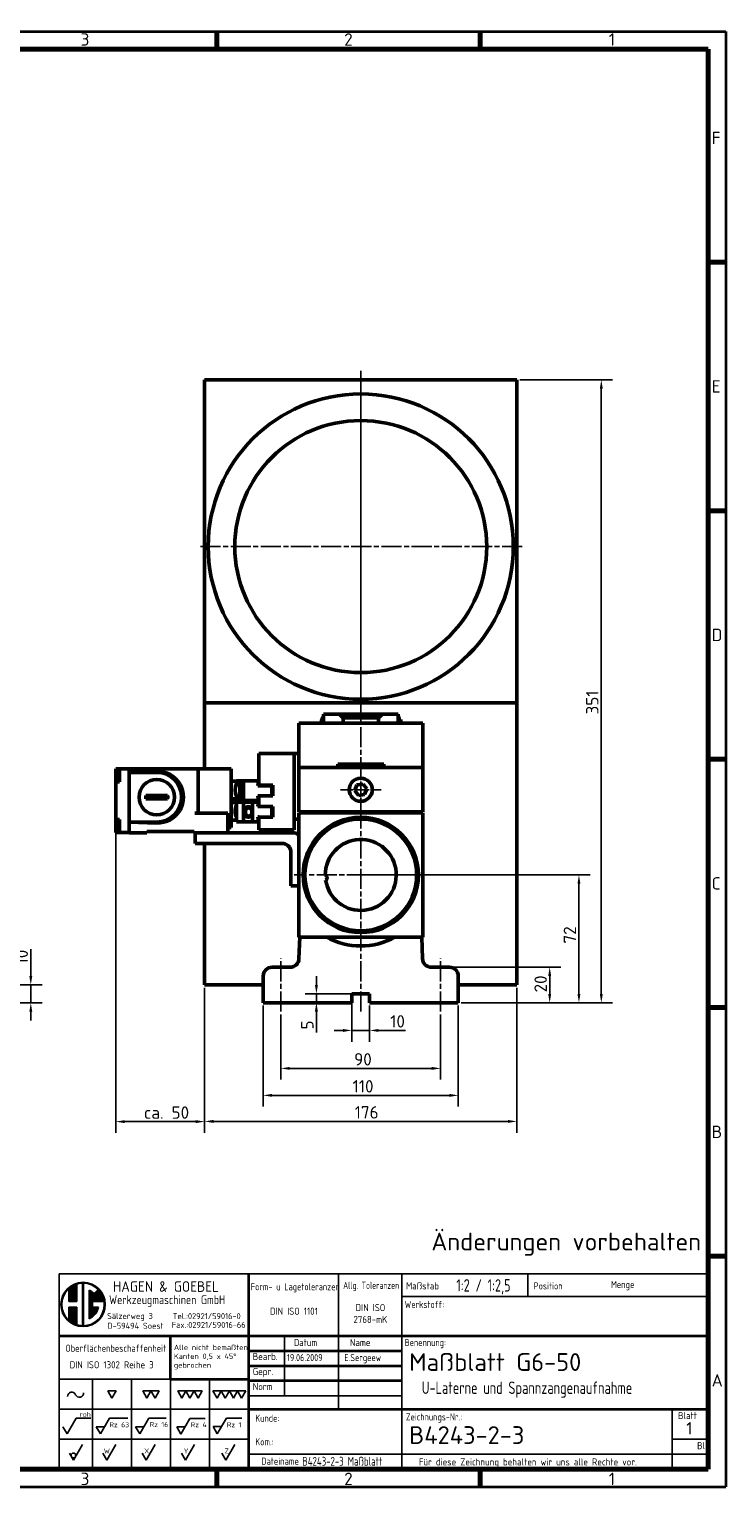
# Model space of a CAD drawing. Header units: millimetres. Extents: x 10 to 1178, y 10 to 831.
# Tile 3 of 3: x 785 to 1178, y 10 to 831. Entities that reach past the tile are written whole.
import ezdxf
from ezdxf.enums import TextEntityAlignment as Align

# ---------------------------------------------------------------- set-up
doc = ezdxf.new("R2010")
doc.units = ezdxf.units.MM
doc.header["$LTSCALE"] = 2
doc.linetypes.add('CHAIN', pattern=[0.3543, 0.2362, -0.0295, 0.0591, -0.0295])
doc.layers.get('0').update_dxf_attribs({"lineweight": 25})
for name, color, linetype, lineweight in [('AM_BOR', 7, 'Continuous', 50), ('Bemaßung (ISO)', 7, 'Continuous', 25), ('Mittellinie (ISO)', 7, 'Continuous', 25), ('Mittelpunktmarkierung (ISO)', 7, 'Continuous', 25), ('Rahmen (ISO)', 7, 'Continuous', 70), ('Sichtbar (ISO)', 7, 'Continuous', 50), ('Symbol (ISO)', 7, 'Continuous', 25), ('Titel (ISO)', 7, 'Continuous', 50)]:
    doc.layers.add(name, color=color, linetype=linetype, lineweight=lineweight)
doc.styles.add('ACDINTS_30', font='isocp.shx')
doc.styles.add('ACDINTS_31', font='isocp.shx')
doc.styles.add('ACDINTS_32', font='isocp.shx')
doc.styles.add('ACDINTS_33', font='isocp.shx')
doc.styles.add('ACDINTS_34', font='isocp.shx')
doc.styles.add('ACDINTS_35', font='isocp.shx')
doc.styles.add('ACDINTS_40', font='isocp.shx')
doc.styles.add('ACDINTS_41', font='isocp.shx')
doc.styles.add('Notiztext (DIN)', font='isocpeur.ttf')
doc.styles.get("Standard").update_dxf_attribs({"font": 'ISOCP.shx'})
doc.styles.add('TextStyle32', font='isocp.shx')
doc.styles.add('TextStyle51', font='isocp.shx', dxfattribs={"width": 0.8})
doc.styles.add('TextStyle52', font='isocp.shx', dxfattribs={"width": 0.8})
doc.styles.add('TextStyle53', font='isocp.shx')
doc.styles.add('TextStyle54', font='isocp.shx')
doc.styles.add('TextStyle55', font='isocp.shx', dxfattribs={"width": 0.8})
doc.styles.add('TextStyle56', font='isocp.shx', dxfattribs={"width": 0.8})
doc.styles.add('TextStyle59', font='isocp.shx', dxfattribs={"width": 0.8})
doc.styles.add('TextStyle60', font='isocp.shx', dxfattribs={"width": 0.8})
doc.styles.add('TextStyle61', font='isocp.shx', dxfattribs={"width": 0.8})
doc.styles.add('TextStyle62', font='isocp.shx')
doc.styles.add('TextStyle63', font='isocp.shx')
doc.styles.add('TextStyle64', font='isocp.shx', dxfattribs={"width": 0.8})
doc.styles.add('TextStyle65', font='isocp.shx', dxfattribs={"width": 0.8})
doc.dimstyles.new('Standard (DIN)', dxfattribs={"dimscale": 2, "dimtxt": 3.5, "dimasz": 2.5, "dimexe": 3.175, "dimexo": 0.8, "dimgap": 0.8, "dimtad": 1, "dimdec": 3, "dimrnd": 1e-08, "dimtxsty": 'Notiztext (DIN)', "dimcen": 0.09, "dimdle": 10, "dimclrd": 256, "dimclre": 256, "dimclrt": 256, "dimazin": 2, "dimtfac": 0.571429, "dimtdec": 3, "dimtmove": 0, "dimatfit": 3, "dimfxl": 1, "dimtolj": 1, "dimlwd": -1, "dimlwe": -1, "dimarcsym": 0})

# ---------------------------------------------------------------- blocks, each defined once
blk = doc.blocks.new('Ränder Hagen+Goebel Rahmen')
at = {"layer": 'Rahmen (ISO)', "linetype": 'Continuous', "lineweight": 35}
for p, q in [((5, 415), (589, 415)), ((589, 415), (589, 5)), ((5, 5), (589, 5))]:
    blk.add_line(p, q, dxfattribs=at)
at = {"layer": 'Rahmen (ISO)'}
for p, q in [((445.5, 410), (445.5, 415)), ((519.75, 410), (519.75, 415)), ((10, 410), (584, 410)), ((584, 410), (584, 10)), ((584, 350), (589, 350)), ((584, 280), (589, 280)), ((584, 210), (589, 210)), ((584, 140), (589, 140)), ((584, 70), (589, 70)), ((10, 10), (584, 10)), ((445.5, 10), (445.5, 5)), ((519.75, 10), (519.75, 5))]:
    blk.add_line(p, q, dxfattribs=at)
at = {"layer": 'Symbol (ISO)', "char_height": 3.5, "style": 'Notiztext (DIN)'}
for s, insert, attachment_point in [('3', (408.375, 411), 8), ('2', (482.625, 411), 8), ('1', (556.875, 411), 8), ('F', (585, 385), 4), ('E', (585, 315), 4), ('D', (585, 245), 4), ('C', (585, 175), 4), ('B', (585, 105), 4), ('A', (585, 35), 4), ('3', (408.375, 9), 2), ('2', (482.625, 9), 2), ('1', (556.875, 9), 2)]:
    blk.add_mtext(s, dxfattribs=dict(at, insert=insert, attachment_point=attachment_point))
blk = doc.blocks.new('Schriftfelder Hagen+Goebel')
at = {"color": 7}
for p, q in [((294.29, 154.82), (111.41, 154.82)), ((111.41, 154.82), (111.41, 99.83)), ((294.29, 99.83), (294.29, 154.82)), ((111.41, 99.83), (294.29, 99.83))]:
    blk.add_line(p, q, dxfattribs=at)
at = {"color": 7, "linetype": 'Continuous', "lineweight": 25}
for p, q in [((116.39, 151.98), (116.39, 147.01)), ((117.99, 152.46), (117.99, 139.96)), ((118.25, 152.46), (118.25, 139.96)), ((114.07, 150.62), (114.07, 147.01)), ((114.34, 150.85), (114.34, 147.01)), ((114.6, 151.05), (114.6, 147.01)), ((114.87, 151.24), (114.87, 147.01)), ((115.13, 151.4), (115.13, 147.01)), ((115.4, 151.54), (115.4, 147.01)), ((115.67, 151.67), (115.67, 147.01)), ((115.93, 151.78), (115.93, 147.01)), ((116.2, 151.88), (116.2, 147.01)), ((119.85, 150.25), (119.85, 142.17)), ((120.12, 150.12), (120.12, 142.3)), ((120.38, 149.97), (120.38, 142.45)), ((120.65, 149.8), (120.65, 142.62)), ((120.92, 149.6), (120.92, 147.01)), ((121.18, 149.36), (121.18, 147.01)), ((121.23, 149.31), (122.36, 150.44)), ((121.45, 149.54), (121.45, 147.01)), ((121.71, 149.8), (121.71, 147.01)), ((121.98, 150.07), (121.98, 147.01)), ((122.25, 150.33), (122.25, 147.01)), ((122.51, 150.25), (122.51, 147.01)), ((122.78, 149.97), (122.78, 147.01)), ((123.04, 149.62), (123.04, 147.01)), ((123.31, 149.2), (123.31, 147.01)), ((123.58, 148.68), (123.58, 147.01)), ((123.84, 147.97), (123.84, 147.01)), ((114.07, 147.01), (116.39, 147.01)), ((114.07, 145.41), (114.07, 141.8)), ((114.07, 145.41), (116.39, 145.41)), ((114.34, 145.41), (114.34, 141.57)), ((114.6, 145.41), (114.6, 141.37)), ((114.87, 145.41), (114.87, 141.18)), ((115.13, 145.41), (115.13, 141.02)), ((115.4, 145.41), (115.4, 140.88)), ((115.67, 145.41), (115.67, 140.75)), ((115.93, 145.41), (115.93, 140.64)), ((116.2, 145.41), (116.2, 140.54)), ((116.39, 145.41), (116.39, 140.44)), ((120.78, 147.01), (124.06, 147.01)), ((120.78, 147.01), (120.78, 145.41)), ((120.78, 145.41), (122.44, 145.41)), ((120.92, 145.41), (120.92, 142.82)), ((121.18, 145.41), (121.18, 143.06)), ((121.45, 145.41), (121.45, 143.34)), ((121.71, 145.41), (121.71, 143.68)), ((121.98, 145.41), (121.98, 144.11)), ((122.25, 145.41), (122.25, 144.7)), ((111.41, 125.21), (142.75, 125.21)), ((120.75, 125.21), (120.75, 99.83)), ((131.75, 125.21), (131.75, 99.83)), ((142.75, 125.21), (142.75, 99.83)), ((153.75, 125.21), (153.75, 99.83)), ((111.41, 116.75), (164.75, 116.75)), ((111.41, 108.29), (164.75, 108.29))]:
    blk.add_line(p, q, dxfattribs=at)
at = {"color": 7, "linetype": 'Continuous', "lineweight": 35}
blk.add_line((142.75, 125.21), (164.75, 125.21), dxfattribs=at)
for p, q in [((125.1, 121.84), (127.41, 121.84)), ((125.1, 121.84), (126.25, 119.84)), ((126.25, 119.84), (127.41, 121.84)), ((134.94, 121.85), (137.25, 121.85)), ((134.94, 121.85), (136.1, 119.85)), ((136.1, 119.85), (137.25, 121.85)), ((137.25, 121.85), (138.41, 119.85)), ((137.25, 121.85), (139.56, 121.85)), ((138.41, 119.85), (139.56, 121.85)), ((144.79, 121.84), (147.1, 121.84)), ((144.79, 121.84), (145.94, 119.84)), ((145.94, 119.84), (147.1, 121.84)), ((148.25, 119.84), (147.1, 121.84)), ((149.41, 121.84), (147.1, 121.84)), ((149.41, 121.84), (148.25, 119.84)), ((149.41, 121.84), (150.56, 119.84)), ((149.41, 121.84), (151.72, 121.84)), ((150.56, 119.84), (151.72, 121.84)), ((154.73, 121.84), (155.88, 119.84)), ((154.73, 121.84), (157.04, 121.84)), ((155.88, 119.84), (157.04, 121.84)), ((157.04, 121.84), (159.35, 121.84)), ((157.04, 121.84), (158.19, 119.84)), ((158.19, 119.84), (159.35, 121.84)), ((161.66, 121.84), (159.35, 121.84)), ((160.5, 119.84), (159.35, 121.84)), ((161.66, 121.84), (160.5, 119.84)), ((161.66, 121.84), (163.97, 121.84)), ((161.66, 121.84), (162.81, 119.84)), ((162.81, 119.84), (163.97, 121.84)), ((112.45, 111.77), (113.6, 109.77)), ((113.6, 109.77), (116.15, 114.17)), ((116.15, 114.17), (120.35, 114.17)), ((121.85, 111.74), (123.01, 109.74)), ((121.85, 111.74), (124.16, 111.74)), ((123.01, 109.74), (125.55, 114.14)), ((125.55, 114.14), (130.76, 114.14)), ((132.92, 111.74), (134.08, 109.74)), ((132.92, 111.74), (135.23, 111.74)), ((134.08, 109.74), (136.62, 114.14)), ((136.62, 114.14), (141.57, 114.14)), ((144.53, 111.7), (146.84, 111.7)), ((144.53, 111.7), (145.69, 109.7)), ((145.69, 109.7), (148.23, 114.1)), ((148.23, 114.1), (152.55, 114.1)), ((154.81, 111.79), (157.12, 111.79)), ((154.81, 111.79), (155.96, 109.79)), ((155.96, 109.79), (158.5, 114.19)), ((158.5, 114.19), (162.82, 114.19)), ((114.25, 104.33), (115.4, 102.33)), ((115.4, 102.33), (117.94, 106.73)), ((123.7, 104.33), (124.85, 102.33)), ((124.85, 102.33), (127.39, 106.73)), ((134.76, 104.33), (135.92, 102.33)), ((135.92, 102.33), (138.46, 106.73)), ((145.85, 104.33), (147.01, 102.33)), ((147.01, 102.33), (149.55, 106.73)), ((157.23, 104.33), (158.39, 102.33)), ((158.39, 102.33), (160.93, 106.73))]:
    blk.add_line(p, q)
at = {"color": 7, "lineweight": 35}
blk.add_line((164.75, 120.98), (164.75, 99.83), dxfattribs=at)
at = {"color": 7, "linetype": 'Continuous', "lineweight": 25}
for radius in [6.25, 5.99]:
    blk.add_circle((118.12, 146.21), radius, dxfattribs=at)
blk.add_circle((115.4, 103.66), 0.667)
for start, end in [(45, 66.8002), (293.1998, 349.5243)]:
    blk.add_arc((118.12, 146.21), 4.39, start, end, dxfattribs=at)
for centre, start, end in [((114.92, 120.36), 21.9122, 185.4858), ((117.09, 121.23), 201.9122, 5.4858)]:
    blk.add_arc(centre, 1.17, start, end)
at = {"layer": 'AM_BOR', "color": 7, "linetype": 'Continuous', "lineweight": 35}
for p, q in [((164.75, 154.82), (164.75, 120.98)), ((111.41, 137.35), (294.29, 137.35)), ((142.75, 125.21), (142.75, 137.35))]:
    blk.add_line(p, q, dxfattribs=at)
at = {"layer": 'AM_BOR', "color": 7, "linetype": 'Continuous', "lineweight": 25}
for p, q in [((190.15, 154.82), (190.15, 116.75)), ((207.93, 154.82), (207.93, 99.83)), ((243.49, 154.82), (243.49, 148.49)), ((207.93, 148.49), (294.29, 148.49)), ((174.91, 137.35), (174.91, 120.43)), ((164.75, 120.43), (207.93, 120.43)), ((284.13, 116.75), (284.13, 99.83)), ((284.13, 108.29), (294.29, 108.29)), ((164.75, 104.06), (294.29, 104.06))]:
    blk.add_line(p, q, dxfattribs=at)
at = {"layer": 'AM_BOR', "color": 7, "lineweight": 35}
blk.add_line((164.75, 116.75), (294.29, 116.75), dxfattribs=at)
at = {"layer": 'Titel (ISO)', "color": 7, "linetype": 'Continuous', "lineweight": 35}
for p, q in [((164.75, 133.12), (207.93, 133.12)), ((164.75, 128.89), (207.93, 128.89)), ((207.93, 124.66), (164.75, 124.66))]:
    blk.add_line(p, q, dxfattribs=at)
at = {"color": 7}
blk.add_text('HAGEN & GOEBEL', height=3, dxfattribs=at).set_placement((126.55, 149.76))
at = {"color": 7, "width": 0.9}
for s, height, p in [('Werkzeugmaschinen GmbH', 2.5, (125.45, 146.3)), ('Sälzerweg 3', 1.7, (124.88, 142.11)), ('Tel.:02921/59016-0', 1.7, (143.38, 142.07)), ('D-59494 Soest', 1.7, (124.99, 139.35)), ('Fax.:02921/59016-66', 1.7, (143.13, 139.6))]:
    blk.add_text(s, height=height, dxfattribs=at).set_placement(p)
at = {"color": 7, "style": 'ACDINTS_30', "width": 0.8}
blk.add_text('Oberflächenbeschaffenheit', height=2, dxfattribs=at).set_placement((113.16, 132.88))
at = {"color": 7, "style": 'ACDINTS_30'}
for s, p in [('Gepr.', (165.95, 126.31)), ('Norm', (165.95, 122.08))]:
    blk.add_text(s, height=2, dxfattribs=at).set_placement(p)
at = {"color": 7, "char_height": 2, "attachment_point": 1, "line_spacing_factor": 0.332}
for s, insert in [('\\fISOCP|b0|i0;\\W0.90;\\H2.0000;Werkstoff:', (208.77, 147.21)), ('\\fISOCP|b0|i0;\\W0.90;\\H2.0000;Benennung:', (208.76, 136.5)), ('\\fISOCP|b0|i0;\\W0.90;\\H2.0000;Zeichnungs-Nr.:', (209.11, 115.53))]:
    blk.add_mtext(s, dxfattribs=dict(at, insert=insert))
at = {"char_height": 1.4}
for s, insert, attachment_point, style in [('roh', (117.1, 114.56), 7, 'ACDINTS_40'), ('Rz 63', (125.53, 111.62), 7, 'ACDINTS_40'), ('Rz 16', (136.89, 111.67), 7, 'ACDINTS_40'), ('Rz 4', (148.45, 111.63), 7, 'ACDINTS_40'), ('Rz 1', (158.63, 111.62), 7, 'ACDINTS_40'), ('W', (125.69, 104.24), 9, 'ACDINTS_41'), ('X', (136.76, 104.25), 9, 'ACDINTS_41'), ('Y', (147.85, 104.24), 9, 'ACDINTS_41'), ('Z', (159.23, 104.26), 9, 'ACDINTS_41')]:
    blk.add_mtext(s, dxfattribs=dict(at, insert=insert, attachment_point=attachment_point, style=style))
at = {"color": 7, "insert": (166.66, 115.16), "char_height": 2, "width": 31.2179, "attachment_point": 1, "line_spacing_factor": 0.996}
blk.add_mtext('\\fISOCP|b0|i0;\\W0.90;\\H2.0000;Kunde:\\P\\PKom.:', dxfattribs=at)
at = {"layer": 'AM_BOR', "color": 7, "style": 'ACDINTS_30'}
for s, width, p in [('Form- u Lagetoleranzen', 0.75, (165.41, 150.21)), ('Allg. Toleranzen', 0.7, (191.43, 150.6)), ('Position', 0.8, (245.09, 150.43)), ('Menge', 0.8, (266.9, 150.83)), ('Dateiname', 0.8, (168.36, 101.05))]:
    blk.add_text(s, height=2, dxfattribs=dict(at, width=width)).set_placement(p)
for s, p in [('Maßstab', (209.15, 150.43)), ('Bearb.', (165.95, 130.54))]:
    blk.add_text(s, height=2, dxfattribs=at).set_placement(p)
at = {"layer": 'AM_BOR', "color": 7, "style": 'ACDINTS_32', "width": 0.983632}
blk.add_text('Datum', height=2, dxfattribs=at).set_placement((180.84, 134.48), align=Align.CENTER)
at = {"layer": 'AM_BOR', "color": 7, "style": 'ACDINTS_31'}
blk.add_text('Name', height=2, dxfattribs=at).set_placement((199.12, 134.48), align=Align.RIGHT)
at = {"layer": 'AM_BOR', "color": 7, "style": 'ACDINTS_32'}
for s, p in [('Blatt', (288.5, 113.9)), ('Bl', (292.31, 105.44))]:
    blk.add_text(s, height=2, dxfattribs=at).set_placement(p, align=Align.CENTER)
at = {"layer": 'AM_BOR', "color": 7, "char_height": 2, "line_spacing_factor": 0.332}
for s, insert, attachment_point, style in [('DIN ISO 1101', (177.55, 143.3), 8, 'ACDINTS_34'), ('DIN ISO 1302 Reihe 3', (114.36, 130.23), 1, 'ACDINTS_33'), ('Für diese Zeichnung behalten wir uns alle Rechte vor.', (212.76, 102.85), 1, 'ACDINTS_33')]:
    blk.add_mtext(s, dxfattribs=dict(at, insert=insert, attachment_point=attachment_point, style=style))
at = {"layer": 'AM_BOR', "color": 7, "line_spacing_factor": 0.996}
for s, insert, char_height, width, attachment_point, style in [('DIN ISO 2768-mK', (199.12, 141), 2, 15.0375, 8, 'ACDINTS_34'), (' \\PAlle nicht bemaßten Kanten 0,5 x 45° gebrochen', (143.71, 137.35), 1.5, 20.5101, 1, 'ACDINTS_35')]:
    blk.add_mtext(s, dxfattribs=dict(at, insert=insert, char_height=char_height, width=width, attachment_point=attachment_point, style=style))
at = {"layer": 'AM_BOR', "color": 7}
for tag, p, height, style, width in [('Maßstab:', (223.33, 149.84), 3.5, 'TextStyle64', 0.8), ('Positionsnummer', (254.96, 149.95), 3.5, 'TextStyle61', 0.8), ('Menge', (277.56, 149.84), 3.5, 'TextStyle60', 0.8), ('Material', (224.04, 143.99), 3, 'TextStyle52', 0.8), ('Halbzeug_(1.Zeile)', (261.93, 144.06), 3, 'TextStyle56', 0.8), ('Material_(2.Zeile)', (224.02, 139.81), 3, 'TextStyle51', 0.8), ('Halbzeug_(2.Zeile)', (261.93, 139.78), 3, 'TextStyle55', 0.8), ('ERSTELLUNGSDATUM', (175.59, 130.24), 2, 'TextStyle63', 0.9), ('AUTOR', (191.76, 130.24), 2, 'TextStyle62', 0.9), ('KONTROLLDATUM', (175.75, 126.01), 2, 'TextStyle53', 0.9), ('KONTROLLIERT_VON', (192.23, 126.32), 2, 'TextStyle54', 0.9), ('Beschreibung_2', (213.59, 121), 3.5, 'TextStyle59', 0.8), ('DATEINAME', (179.92, 100.78), 2.5, 'TextStyle65', 0.8)]:
    blk.add_attdef(tag, p, '', height=height, dxfattribs=dict(at, style=style, width=width))
at = {"layer": 'AM_BOR', "color": 7, "style": 'TextStyle32'}
blk.add_attdef('Plot-Datum', text='', height=3, dxfattribs=at).set_placement((288.92, 100.24), align=Align.CENTER)
at = {"layer": 'Titel (ISO)', "style": 'Notiztext (DIN)'}
blk.add_attdef('TITEL', text='', height=5, dxfattribs=at).set_placement((210.05, 129.99), align=Align.MIDDLE_LEFT)
at = {"layer": 'Titel (ISO)', "color": 7, "style": 'Notiztext (DIN)'}
blk.add_attdef('BAUTEILNUMMER', text='', height=5, dxfattribs=at).set_placement((210.03, 109.41), align=Align.MIDDLE_LEFT)
at = {"layer": 'Titel (ISO)', "style": 'Notiztext (DIN)'}
blk.add_attdef('Blattnummer', text='', height=3.5, dxfattribs=at).set_placement((290.13, 111.34), align=Align.MIDDLE_CENTER)
blk = doc.blocks.new('*D6')
at = {"layer": 'Bemaßung (ISO)'}
for p, q in [((927.18, 276.17), (927.18, 239.42)), ((1017.18, 276.17), (1017.18, 239.42)), ((932.18, 245.77), (1012.18, 245.77))]:
    blk.add_line(p, q, dxfattribs=at)
for points in [[(932.18, 246.61), (932.18, 244.94), (927.18, 245.77)], [(1012.18, 246.61), (1012.18, 244.94), (1017.18, 245.77)]]:
    blk.add_solid(points, dxfattribs=at)
at = {"layer": 'Defpoints', "color": 0}
for p in [(927.18, 277.77), (1017.18, 277.77), (1017.18, 245.77)]:
    blk.add_point(p, dxfattribs=at)
at = {"layer": 'Bemaßung (ISO)', "insert": (968.43, 254.37), "char_height": 7, "attachment_point": 1, "style": 'Notiztext (DIN)'}
blk.add_mtext('\\A1;90', dxfattribs=at)
blk = doc.blocks.new('*D7')
at = {"layer": 'Bemaßung (ISO)'}
for p, q in [((917.18, 281.17), (917.18, 224.22)), ((1027.18, 281.17), (1027.18, 224.22)), ((922.18, 230.57), (1022.18, 230.57))]:
    blk.add_line(p, q, dxfattribs=at)
for points in [[(922.18, 231.4), (922.18, 229.74), (917.18, 230.57)], [(1022.18, 231.4), (1022.18, 229.74), (1027.18, 230.57)]]:
    blk.add_solid(points, dxfattribs=at)
at = {"layer": 'Defpoints', "color": 0}
for p in [(917.18, 282.77), (1027.18, 282.77), (1027.18, 230.57)]:
    blk.add_point(p, dxfattribs=at)
at = {"layer": 'Bemaßung (ISO)', "insert": (967.57, 239.17), "char_height": 7, "attachment_point": 1, "style": 'Notiztext (DIN)'}
blk.add_mtext('\\A1;110', dxfattribs=at)
blk = doc.blocks.new('*D8')
at = {"layer": 'Bemaßung (ISO)'}
for p, q in [((884.18, 291.17), (884.18, 209.55)), ((1060.18, 291.17), (1060.18, 209.55)), ((889.18, 215.9), (1055.18, 215.9))]:
    blk.add_line(p, q, dxfattribs=at)
for points in [[(889.18, 216.73), (889.18, 215.06), (884.18, 215.9)], [(1055.18, 216.73), (1055.18, 215.06), (1060.18, 215.9)]]:
    blk.add_solid(points, dxfattribs=at)
at = {"layer": 'Defpoints', "color": 0}
for p in [(884.18, 292.77), (1060.18, 292.77), (1060.18, 215.9)]:
    blk.add_point(p, dxfattribs=at)
at = {"layer": 'Bemaßung (ISO)', "insert": (968.78, 224.5), "char_height": 7, "attachment_point": 1, "style": 'Notiztext (DIN)'}
blk.add_mtext('\\A1;176', dxfattribs=at)
blk = doc.blocks.new('*D9')
at = {"layer": 'Bemaßung (ISO)'}
for p, q in [((967.18, 286.17), (967.18, 260.81)), ((977.18, 281.17), (977.18, 260.81)), ((962.18, 267.16), (957.18, 267.16)), ((967.18, 267.16), (977.18, 267.16)), ((982.18, 267.16), (997.38, 267.16))]:
    blk.add_line(p, q, dxfattribs=at)
for points in [[(962.18, 267.99), (962.18, 266.32), (967.18, 267.16)], [(982.18, 267.99), (982.18, 266.32), (977.18, 267.16)]]:
    blk.add_solid(points, dxfattribs=at)
at = {"layer": 'Defpoints', "color": 0}
for p in [(967.18, 287.77), (977.18, 282.77), (977.18, 267.16)]:
    blk.add_point(p, dxfattribs=at)
at = {"layer": 'Bemaßung (ISO)', "insert": (988.78, 275.76), "char_height": 7, "attachment_point": 1, "style": 'Notiztext (DIN)'}
blk.add_mtext('\\A1;10', dxfattribs=at)
blk = doc.blocks.new('*D10')
at = {"layer": 'Bemaßung (ISO)'}
for p, q in [((947.18, 292.77), (947.18, 297.77)), ((975.58, 287.77), (940.83, 287.77)), ((947.18, 287.77), (947.18, 282.77)), ((947.18, 277.77), (947.18, 266.07))]:
    blk.add_line(p, q, dxfattribs=at)
for points in [[(946.35, 292.77), (948.02, 292.77), (947.18, 287.77)], [(946.35, 277.77), (948.02, 277.77), (947.18, 282.77)]]:
    blk.add_solid(points, dxfattribs=at)
at = {"layer": 'Defpoints', "color": 0}
for p in [(977.18, 287.77), (947.18, 282.77), (967.18, 282.77)]:
    blk.add_point(p, dxfattribs=at)
at = {"layer": 'Bemaßung (ISO)', "insert": (938.58, 267.67), "char_height": 7, "attachment_point": 1, "rotation": 90, "style": 'Notiztext (DIN)'}
blk.add_mtext('\\A1;5', dxfattribs=at)
blk = doc.blocks.new('*D11')
at = {"layer": 'Bemaßung (ISO)'}
for p, q in [((1023.78, 302.77), (1085.04, 302.77)), ((1078.69, 287.77), (1078.69, 297.77)), ((1028.78, 282.77), (1085.04, 282.77))]:
    blk.add_line(p, q, dxfattribs=at)
for points in [[(1077.86, 297.77), (1079.53, 297.77), (1078.69, 302.77)], [(1077.86, 287.77), (1079.53, 287.77), (1078.69, 282.77)]]:
    blk.add_solid(points, dxfattribs=at)
at = {"layer": 'Defpoints', "color": 0}
for p in [(1022.18, 302.77), (1078.69, 302.77), (1027.18, 282.77)]:
    blk.add_point(p, dxfattribs=at)
at = {"layer": 'Bemaßung (ISO)', "insert": (1070.09, 288.57), "char_height": 7, "attachment_point": 1, "rotation": 90, "style": 'Notiztext (DIN)'}
blk.add_mtext('\\A1;20', dxfattribs=at)
blk = doc.blocks.new('*D12')
at = {"layer": 'Bemaßung (ISO)'}
for p, q in [((973.78, 354.77), (1101.53, 354.77)), ((1095.18, 287.77), (1095.18, 349.77)), ((1028.78, 282.77), (1101.53, 282.77))]:
    blk.add_line(p, q, dxfattribs=at)
for points in [[(1094.35, 349.77), (1096.02, 349.77), (1095.18, 354.77)], [(1094.35, 287.77), (1096.02, 287.77), (1095.18, 282.77)]]:
    blk.add_solid(points, dxfattribs=at)
at = {"layer": 'Defpoints', "color": 0}
for p in [(972.18, 354.77), (1095.18, 354.77), (1027.18, 282.77)]:
    blk.add_point(p, dxfattribs=at)
at = {"layer": 'Bemaßung (ISO)', "insert": (1086.58, 316.13), "char_height": 7, "attachment_point": 1, "rotation": 90, "style": 'Notiztext (DIN)'}
blk.add_mtext('\\A1;72', dxfattribs=at)
blk = doc.blocks.new('*D13')
at = {"layer": 'Bemaßung (ISO)'}
for p, q in [((1061.78, 633.77), (1114.13, 633.77)), ((1107.78, 287.77), (1107.78, 628.77)), ((1028.78, 282.77), (1114.13, 282.77))]:
    blk.add_line(p, q, dxfattribs=at)
for points in [[(1106.95, 628.77), (1108.62, 628.77), (1107.78, 633.77)], [(1106.95, 287.77), (1108.62, 287.77), (1107.78, 282.77)]]:
    blk.add_solid(points, dxfattribs=at)
at = {"layer": 'Defpoints', "color": 0}
for p in [(1060.18, 633.77), (1107.78, 633.77), (1027.18, 282.77)]:
    blk.add_point(p, dxfattribs=at)
at = {"layer": 'Bemaßung (ISO)', "insert": (1099.18, 445.19), "char_height": 7, "attachment_point": 1, "rotation": 90, "style": 'Notiztext (DIN)'}
blk.add_mtext('\\A1;351', dxfattribs=at)
blk = doc.blocks.new('*D21')
at = {"layer": 'Bemaßung (ISO)'}
for p, q in [((786.18, 297.77), (786.18, 312.97)), ((765.68, 292.77), (792.53, 292.77)), ((786.18, 282.77), (786.18, 292.77)), ((683.68, 282.77), (792.53, 282.77)), ((786.18, 277.77), (786.18, 272.77))]:
    blk.add_line(p, q, dxfattribs=at)
for points in [[(785.35, 297.77), (787.01, 297.77), (786.18, 292.77)], [(785.35, 277.77), (787.01, 277.77), (786.18, 282.77)]]:
    blk.add_solid(points, dxfattribs=at)
at = {"layer": 'Defpoints', "color": 0}
for p in [(764.08, 292.77), (786.18, 292.77), (682.08, 282.77)]:
    blk.add_point(p, dxfattribs=at)
at = {"layer": 'Bemaßung (ISO)', "insert": (777.58, 304.37), "char_height": 7, "attachment_point": 1, "rotation": 90, "style": 'Notiztext (DIN)'}
blk.add_mtext('\\A1;10', dxfattribs=at)
blk = doc.blocks.new('*D25')
at = {"layer": 'Bemaßung (ISO)'}
for p, q in [((834.18, 405.57), (834.18, 209.42)), ((884.18, 291.17), (884.18, 209.42)), ((839.18, 215.77), (879.18, 215.77))]:
    blk.add_line(p, q, dxfattribs=at)
for points in [[(839.18, 216.61), (839.18, 214.94), (834.18, 215.77)], [(879.18, 216.61), (879.18, 214.94), (884.18, 215.77)]]:
    blk.add_solid(points, dxfattribs=at)
at = {"layer": 'Defpoints', "color": 0}
for p in [(834.18, 407.17), (884.18, 292.77), (884.18, 215.77)]:
    blk.add_point(p, dxfattribs=at)
at = {"layer": 'Bemaßung (ISO)', "insert": (845.48, 224.38), "char_height": 7, "attachment_point": 1, "style": 'Notiztext (DIN)'}
blk.add_mtext('\\A1; ca. 50', dxfattribs=at)

msp = doc.modelspace()

# ---------------------------------------------------------------- linework, layer by layer
at = {"layer": 'Mittellinie (ISO)', "linetype": 'CHAIN', "ltscale": 23.990969}
for p, q in [((972.184, 409.7547), (972.184, 638.7735)), ((972.184, 277.7735), (972.184, 325.56)), ((927.184, 277.7735), (927.184, 307.7735)), ((1017.184, 277.7735), (1017.184, 307.7735))]:
    msp.add_line(p, q, dxfattribs=at)
at = {"layer": 'Mittelpunktmarkierung (ISO)', "linetype": 'CHAIN', "ltscale": 23.990969}
for p, q in [((972.184, 630.7735), (972.184, 448.7735)), ((1063.184, 539.7735), (881.184, 539.7735)), ((972.184, 392.2735), (972.184, 317.2735)), ((1009.684, 354.7735), (934.684, 354.7735))]:
    msp.add_line(p, q, dxfattribs=at)
at = {"layer": 'Mittelpunktmarkierung (ISO)', "linetype": 'CHAIN', "ltscale": 12.778786}
for p, q in [((972.184, 414.2735), (972.184, 391.2735)), ((983.684, 402.7735), (960.684, 402.7735))]:
    msp.add_line(p, q, dxfattribs=at)
at = {"layer": 'Sichtbar (ISO)'}
for p, q in [((884.184, 451.7735), (884.184, 633.7735)), ((884.184, 633.7735), (1060.184, 633.7735)), ((1060.184, 633.7735), (1060.184, 451.7735)), ((1060.184, 451.7735), (884.184, 451.7735)), ((884.184, 414.5735), (884.184, 451.7735)), ((1060.184, 451.7735), (1060.184, 292.7735)), ((960.184, 445.2735), (951.184, 445.2735)), ((951.184, 440.2735), (951.184, 445.2735)), ((960.184, 445.2735), (970.184, 445.2735)), ((962.184, 443.2735), (960.184, 445.2735)), ((970.184, 445.2735), (974.184, 445.2735)), ((970.7614, 444.2735), (970.184, 445.2735)), ((973.6067, 444.2735), (970.7614, 444.2735)), ((974.184, 445.2735), (973.6067, 444.2735)), ((974.184, 445.2735), (984.184, 445.2735)), ((984.184, 445.2735), (982.184, 443.2735)), ((993.184, 445.2735), (984.184, 445.2735)), ((993.184, 440.2735), (993.184, 445.2735)), ((993.684, 444.1235), (993.184, 444.6235)), ((993.684, 444.1235), (993.684, 440.2735)), ((937.184, 415.2735), (937.184, 440.2735)), ((937.184, 440.2735), (1007.184, 440.2735)), ((982.184, 443.2735), (962.184, 443.2735)), ((962.184, 440.2735), (962.184, 443.2735)), ((982.184, 440.2735), (982.184, 443.2735)), ((993.684, 442.2735), (994.684, 442.2735)), ((994.684, 442.2735), (994.684, 440.2735)), ((1007.184, 440.2735), (1007.184, 415.2735)), ((914.684, 405.2735), (914.684, 423.2735)), ((914.684, 423.2735), (934.684, 423.2735)), ((934.684, 423.2735), (934.684, 380.2735)), ((934.684, 386.2735), (934.684, 423.2735)), ((934.684, 423.2735), (937.184, 423.2735)), ((834.184, 414.4735), (834.184, 411.1735)), ((836.184, 414.4735), (834.184, 414.4735)), ((834.184, 411.1735), (834.184, 407.1735)), ((834.384, 413.1578), (834.384, 411.5735)), ((834.384, 411.5735), (834.8404, 411.5735)), ((834.8404, 410.7735), (834.384, 410.7735)), ((834.384, 410.7735), (834.384, 408.7891)), ((834.8404, 413.6559), (836.184, 413.7735)), ((834.8404, 411.5735), (835.194, 411.5735)), ((835.194, 410.7735), (834.8404, 410.7735)), ((835.194, 410.7735), (835.194, 411.5735)), ((836.184, 414.4735), (836.184, 407.1735)), ((841.684, 414.4735), (836.184, 414.4735)), ((841.684, 414.4735), (841.684, 414.5735)), ((878.6538, 414.5735), (841.684, 414.5735)), ((841.684, 414.4735), (841.684, 378.6735)), ((841.684, 412.5735), (857.184, 413.1147)), ((857.184, 412.5735), (841.684, 412.5735)), ((878.6538, 414.5735), (880.584, 414.5735)), ((881.2539, 414.5735), (880.584, 414.5735)), ((880.584, 389.5735), (880.584, 414.5735)), ((886.1102, 414.5735), (881.2539, 414.5735)), ((888.3272, 414.5735), (886.1102, 414.5735)), ((895.6794, 414.5735), (888.3272, 414.5735)), ((897.7925, 414.5735), (895.6794, 414.5735)), ((898.184, 414.5735), (897.7925, 414.5735)), ((898.184, 414.5735), (899.184, 414.5735)), ((899.184, 381.5735), (899.184, 414.5735)), ((937.184, 415.2735), (937.184, 390.2735)), ((1007.184, 415.2735), (937.184, 415.2735)), ((985.184, 417.2735), (959.184, 417.2735)), ((959.184, 417.2735), (959.184, 415.2735)), ((985.184, 415.2735), (985.184, 417.2735)), ((1007.184, 390.2735), (1007.184, 415.2735)), ((836.184, 407.1735), (834.184, 407.1735)), ((834.184, 407.1735), (834.184, 385.9735)), ((834.8404, 408.291), (836.184, 408.1735)), ((899.184, 407.5635), (904.1067, 407.5635)), ((906.084, 407.7735), (902.084, 407.7735)), ((902.084, 407.5635), (902.084, 407.7735)), ((904.1067, 397.5835), (904.1067, 407.5635)), ((914.584, 407.7735), (906.084, 407.7735)), ((906.084, 396.7735), (906.084, 407.7735)), ((914.1125, 404.9735), (914.584, 407.7725)), ((922.084, 404.9735), (914.1125, 404.9735)), ((914.584, 407.7725), (914.584, 407.7735)), ((922.684, 405.2735), (914.684, 405.2735)), ((914.9401, 404.9735), (914.9401, 405.2735)), ((922.084, 405.2735), (922.084, 404.9735)), ((922.084, 399.2735), (922.084, 404.9735)), ((922.684, 399.2735), (922.684, 405.2735)), ((968.7563, 402.2729), (970.0366, 405.4917)), ((970.0366, 405.4917), (973.4644, 405.9923)), ((973.4644, 405.9923), (975.6118, 403.274)), ((975.6118, 403.274), (974.3314, 400.0552)), ((851.0334, 399.5735), (863.3347, 399.5735)), ((863.3347, 397.5735), (851.0334, 397.5735)), ((899.184, 397.5835), (904.1067, 397.5835)), ((899.184, 395.5635), (902.084, 395.5635)), ((902.084, 396.7735), (902.084, 397.5835)), ((906.084, 396.7735), (902.084, 396.7735)), ((902.084, 395.7735), (902.084, 384.7735)), ((902.084, 395.7735), (906.084, 395.7735)), ((914.584, 396.7735), (906.084, 396.7735)), ((906.084, 395.7735), (906.084, 384.7735)), ((906.084, 395.7735), (911.1703, 395.7735)), ((911.1703, 395.7735), (911.1703, 384.7735)), ((911.1703, 395.7735), (914.584, 395.7735)), ((914.584, 396.7745), (914.163, 399.2735)), ((914.163, 399.2735), (914.684, 399.2735)), ((914.163, 393.2735), (914.584, 395.7725)), ((914.584, 396.7735), (914.584, 396.7745)), ((914.584, 395.7725), (914.584, 395.7735)), ((914.684, 399.2735), (922.684, 399.2735)), ((914.684, 393.2735), (914.684, 399.2735)), ((970.9036, 399.5547), (968.7563, 402.2729)), ((974.3314, 400.0552), (970.9036, 399.5547)), ((895.2538, 389.5735), (878.6538, 389.5735)), ((895.2538, 389.5735), (897.184, 389.5735)), ((897.184, 378.5735), (897.184, 389.5735)), ((908.634, 393.2735), (908.636, 393.2735)), ((908.634, 387.2735), (908.636, 387.2735)), ((914.584, 384.7745), (914.1125, 387.5735)), ((914.1125, 387.5735), (914.9401, 387.5735)), ((914.684, 393.2735), (914.163, 393.2735)), ((922.684, 393.2735), (914.684, 393.2735)), ((914.684, 387.2735), (922.684, 387.2735)), ((914.684, 380.2735), (914.684, 387.2735)), ((914.9401, 387.5735), (914.9401, 387.2735)), ((922.084, 393.2735), (922.084, 387.2735)), ((922.684, 387.2735), (922.684, 393.2735)), ((937.184, 386.2735), (934.684, 386.2735)), ((937.184, 390.2735), (1007.184, 390.2735)), ((937.184, 319.7735), (937.184, 389.7735)), ((937.184, 389.7735), (1007.184, 389.7735)), ((954.684, 389.7735), (954.684, 390.2735)), ((954.684, 390.2735), (954.684, 389.7735)), ((989.684, 390.2735), (989.684, 389.7735)), ((1002.184, 390.2735), (1002.184, 389.7735)), ((1007.184, 389.7735), (1007.184, 319.7735)), ((836.184, 385.9735), (834.184, 385.9735)), ((834.184, 385.9735), (834.184, 381.9735)), ((834.184, 381.9735), (834.184, 378.6735)), ((836.184, 378.6735), (834.184, 378.6735)), ((834.384, 383.9578), (834.384, 382.1735)), ((834.384, 382.1735), (834.8404, 382.1735)), ((834.8404, 381.3735), (834.384, 381.3735)), ((834.384, 381.3735), (834.384, 379.5891)), ((834.8404, 384.4559), (836.184, 384.5735)), ((834.8404, 382.1735), (835.194, 382.1735)), ((835.194, 381.3735), (834.8404, 381.3735)), ((834.8404, 379.091), (836.184, 378.9735)), ((835.194, 381.3735), (835.194, 382.1735)), ((836.184, 385.9735), (836.184, 378.6735)), ((841.684, 378.6735), (836.184, 378.6735)), ((857.184, 384.0322), (841.684, 384.5735)), ((857.184, 384.5735), (841.684, 384.5735)), ((841.684, 378.5735), (841.684, 378.6735)), ((841.684, 378.5735), (851.684, 378.5735)), ((851.684, 379.2735), (878.184, 379.2735)), ((851.684, 378.5735), (851.684, 379.2735)), ((878.184, 379.2735), (878.184, 378.5735)), ((878.184, 378.5735), (895.2538, 378.5735)), ((878.7834, 372.5735), (878.7834, 378.5735)), ((895.5321, 378.5735), (895.2538, 378.5735)), ((895.5321, 378.5735), (933.7834, 378.5735)), ((897.184, 381.5735), (897.7925, 381.5735)), ((897.7925, 381.5735), (898.184, 381.5735)), ((899.184, 381.5735), (898.184, 381.5735)), ((899.184, 385.5835), (902.084, 385.5835)), ((902.084, 384.7735), (906.084, 384.7735)), ((906.084, 384.7735), (911.1703, 384.7735)), ((911.1703, 384.7735), (914.584, 384.7735)), ((914.584, 384.7735), (914.584, 384.7745)), ((934.684, 380.2735), (914.684, 380.2735)), ((927.7834, 372.5735), (878.7834, 372.5735)), ((884.184, 292.7735), (884.184, 372.5735)), ((932.7834, 348.5735), (932.7834, 367.5735)), ((937.184, 348.5735), (932.7834, 348.5735)), ((1007.184, 319.7735), (937.184, 319.7735)), ((937.3525, 307.599), (937.7777, 319.7735)), ((1006.5904, 319.7735), (1007.0155, 307.599)), ((917.184, 282.7735), (917.184, 297.7735)), ((922.184, 302.7735), (932.3556, 302.7735)), ((1012.0125, 302.7735), (1022.184, 302.7735)), ((1027.184, 297.7735), (1027.184, 282.7735)), ((917.184, 292.7735), (884.184, 292.7735)), ((977.184, 287.7735), (967.184, 287.7735)), ((967.184, 287.7735), (967.184, 282.7735)), ((977.184, 282.7735), (977.184, 287.7735)), ((1060.184, 292.7735), (1027.184, 292.7735)), ((967.184, 282.7735), (917.184, 282.7735)), ((1027.184, 282.7735), (977.184, 282.7735))]:
    msp.add_line(p, q, dxfattribs=at)
at = {"layer": 'Sichtbar (ISO)', "flags": 128}
for points in [[(904.0397, 407.5572), (904.0451, 407.5577), (904.0503, 407.5581), (904.0553, 407.5586), (904.06, 407.559), (904.0646, 407.5594), (904.0689, 407.5598), (904.073, 407.5602), (904.0769, 407.5606), (904.0805, 407.5609), (904.0839, 407.5612), (904.087, 407.5615), (904.0899, 407.5618), (904.0926, 407.5621), (904.0951, 407.5623), (904.0973, 407.5625), (904.0992, 407.5627), (904.101, 407.5629), (904.1025, 407.5631), (904.1038, 407.5632), (904.1048, 407.5633), (904.1056, 407.5634), (904.1062, 407.5634), (904.1065, 407.5635), (904.1067, 407.5635)], [(904.1067, 397.5835), (904.1065, 397.5835), (904.1062, 397.5835), (904.1056, 397.5836), (904.1048, 397.5837), (904.1038, 397.5838), (904.1025, 397.5839), (904.101, 397.584), (904.0992, 397.5842), (904.0973, 397.5844), (904.0951, 397.5846), (904.0926, 397.5849), (904.0899, 397.5851), (904.087, 397.5854), (904.0839, 397.5857), (904.0805, 397.586), (904.0769, 397.5864), (904.073, 397.5867), (904.0689, 397.5871), (904.0646, 397.5875), (904.06, 397.5879), (904.0553, 397.5884), (904.0503, 397.5888), (904.0451, 397.5893), (904.0397, 397.5897)]]:
    msp.add_lwpolyline(points, dxfattribs=at)
at = {"layer": 'Sichtbar (ISO)'}
for centre, radius in [((972.184, 539.7735), 86), ((972.184, 539.7735), 71), ((857.184, 398.5735), 10), ((972.184, 402.7735), 6.5), ((972.184, 354.7735), 32.5), ((972.184, 354.7735), 31.5)]:
    msp.add_circle(centre, radius, dxfattribs=at)
for centre, radius, start, end in [((951.984, 441.7735), 2, 113.5781785, 228.5903779), ((834.884, 413.1578), 0.5, 95, 180), ((857.184, 398.5735), 14, 270, 90), ((834.884, 408.7891), 0.5, 180, 265), ((857.184, 398.5735), 15, 331.1338885, 28.8661115), ((857.184, 398.5735), 6.2314, 170.7654096, 189.2345904), ((857.184, 398.5735), 6.2314, 350.7654096, 9.2345904), ((834.884, 383.9578), 0.5, 95, 180), ((834.884, 379.5891), 0.5, 180, 265), ((933.7834, 373.5735), 5, 47.1465295, 90), ((927.7834, 367.5735), 5, 0, 90), ((972.184, 354.7735), 20, 188.4850369, 180.4799876), ((951.7467, 353.1713), 1.5, 295.94264, 73.0223845), ((972.184, 354.7735), 40, 241.0449756, 298.9550244), ((932.3556, 307.7735), 5, 270, 358), ((1012.0125, 307.7735), 5, 182, 270), ((922.184, 297.7735), 5, 90, 180), ((1022.184, 297.7735), 5, 0, 90)]:
    msp.add_arc(centre, radius, start, end, dxfattribs=at)
for centre, major_axis, ratio, start_param, end_param in [((857.6924, 398.5735), (-14.559, 0), 0.99939008, 3.66252652, 4.74731685), ((904.184, 402.5735), (0, -4.99), 0.57735027, 3.19171384, 6.23306412), ((913.2723, 402.2735), (0, 3), 0.74895572, 5.83215849, 5.89385216), ((857.6924, 398.5735), (-14.559, 0), 0.99939008, 1.53586846, 2.62065879), ((904.184, 390.5735), (0, -4.99), 0.57735027, 3.95833451, 5.46644345), ((908.636, 390.2735), (0, 3), 0.74895572, 3.14159265, 6.28318531), ((913.2723, 390.2735), (0, -3), 0.74895572, 0.38933314, 0.45102681)]:
    msp.add_ellipse(centre, major_axis=major_axis, ratio=ratio, start_param=start_param, end_param=end_param, dxfattribs=at)
for centre, major_axis in [((908.634, 390.2735), (0, -3)), ((908.9928, 390.2735), (0, -2.4585))]:
    msp.add_ellipse(centre, major_axis=major_axis, ratio=0.74895572, dxfattribs=at)

# ---------------------------------------------------------------- block references
at = {"xscale": 2, "yscale": 2, "zscale": 2}
msp.add_blockref('Ränder Hagen+Goebel Rahmen', (0, 0), dxfattribs=at)
msp.add_blockref('Schriftfelder Hagen+Goebel', (579.4132, -179.6567), dxfattribs=at).add_auto_attribs({'Blattnummer': '1 ', 'TITEL': 'Maßblatt G6-50 ', 'BAUTEILNUMMER': 'B4243-2-3', 'Beschreibung_2': 'U-Laterne und Spannzangenaufnahme', 'AUTOR': 'E.Sergeew', 'ERSTELLUNGSDATUM': '19.06.2009', 'Maßstab:': '1:2 / 1:2,5', 'DATEINAME': 'B4243-2-3 Maßblatt'})

# ---------------------------------------------------------------- texts
at = {"layer": 'Symbol (ISO)', "insert": (1011.9901, 153.1929), "char_height": 10, "width": 153.562899, "attachment_point": 1, "style": 'Notiztext (DIN)'}
msp.add_mtext('{\\fISOCPEUR|b0|i0;\\H10.0000;Änderungen vorbehalten }', dxfattribs=at)

# ---------------------------------------------------------------- dimensions: what is measured, and where the dimension line sits
at = {"layer": 'Bemaßung (ISO)'}
for base, p1, p2, angle, override, picture, middle in [((1107.7836, 633.7735), (1027.184, 282.7735), (1060.184, 633.7735), 90, {"dimdec": 3, "dimtp": 0, "dimtm": 0, "dimtdec": 3, "dimatfit": 2}, '*D13', (1107.7836, 451.1416)), ((1095.184, 354.7735), (1027.184, 282.7735), (972.184, 354.7735), 90, {"dimdec": 3, "dimtp": 0, "dimtm": 0, "dimtdec": 3, "dimatfit": 2}, '*D12', (1095.184, 320.3273)), ((786.1801, 292.7735), (682.0813, 282.7735), (764.0813, 292.7735), 90, {"dimdec": 3, "dimtp": 0, "dimtm": 0, "dimtdec": 3, "dimatfit": 2}, '*D21', (786.1801, 307.8735)), ((947.184, 282.7735), (977.184, 287.7735), (967.184, 282.7735), 90, {"dimdec": 3, "dimse2": 1, "dimtp": 0, "dimtm": 0, "dimtdec": 3, "dimatfit": 2}, '*D10', (947.184, 269.4235)), ((1078.6945, 302.7735), (1027.184, 282.7735), (1022.184, 302.7735), 90, {"dimdec": 3, "dimtp": 0, "dimtm": 0, "dimtdec": 3, "dimatfit": 2}, '*D11', (1078.6945, 292.7735)), ((1060.184, 215.8972), (884.184, 292.7735), (1060.184, 292.7735), 180, {"dimdec": 3, "dimtp": 0, "dimtm": 0, "dimtdec": 3, "dimatfit": 2}, '*D8', (974.7264, 215.8972)), ((977.184, 267.1558), (967.184, 287.7735), (977.184, 282.7735), 180, {"dimdec": 3, "dimtp": 0, "dimtm": 0, "dimtdec": 3, "dimatfit": 2}, '*D9', (992.284, 267.1558)), ((1027.184, 230.5697), (917.184, 282.7735), (1027.184, 282.7735), 180, {"dimdec": 3, "dimtp": 0, "dimtm": 0, "dimtdec": 3, "dimatfit": 2}, '*D7', (972.8209, 230.5697)), ((1017.184, 245.7735), (927.184, 277.7735), (1017.184, 277.7735), 180, {"dimdec": 3, "dimtp": 0, "dimtm": 0, "dimtdec": 3, "dimatfit": 2}, '*D6', (972.6303, 245.7735))]:
    dim = msp.add_linear_dim(base=base, p1=p1, p2=p2, angle=angle, dimstyle='Standard (DIN)', override=override, dxfattribs=at)
    dim.commit()
    dim.dimension.update_dxf_attribs({"geometry": picture, "text_midpoint": middle, "dimtype": 160})
dim = msp.add_linear_dim(base=(884.184, 215.7738), p1=(834.184, 407.1735), p2=(884.184, 292.7735), angle=180, text=' ca. 50', dimstyle='Standard (DIN)', override={"dimdec": 3, "dimtp": 0, "dimtm": 0, "dimtdec": 3, "dimatfit": 2}, dxfattribs=at)
dim.commit()
dim.dimension.update_dxf_attribs({"geometry": '*D25', "text_midpoint": (859.834, 215.7738), "dimtype": 160})

doc.saveas('drawing.dxf')
